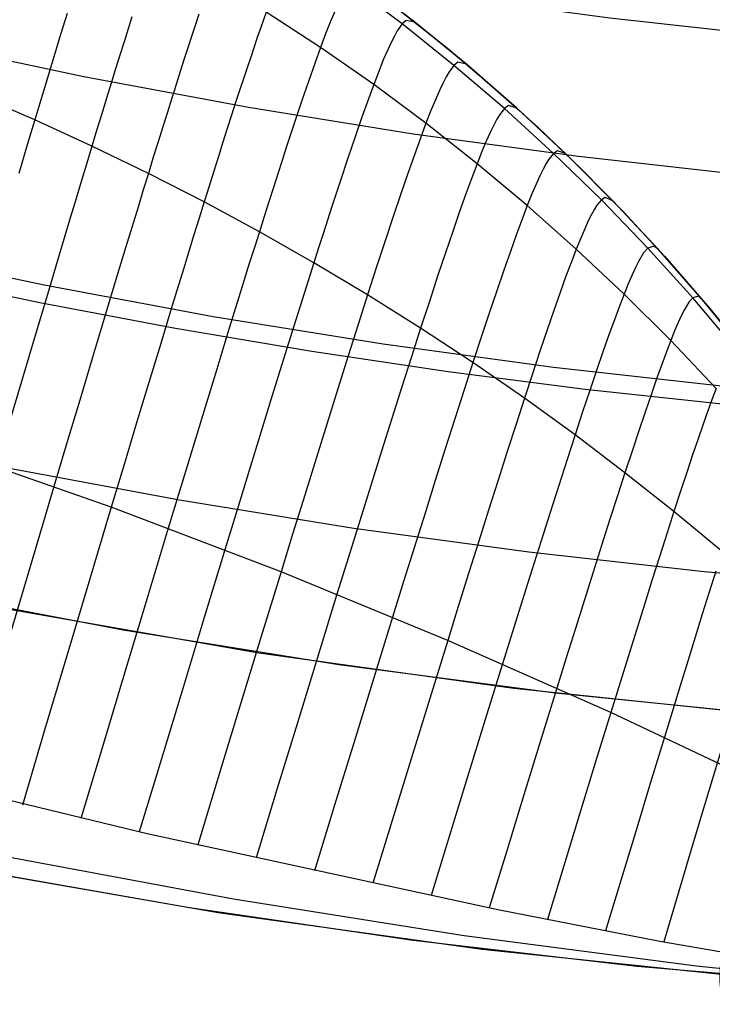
# Model space of a CAD drawing. Header units: millimetres. Extents: x -118 to 118, y -118 to 118.
# Tile 16 of 68: x -21 to -11, y -117 to -102. Entities that reach past the tile are written whole.
import ezdxf

# ---------------------------------------------------------------- set-up
doc = ezdxf.new("R2010")
doc.units = ezdxf.units.MM
doc.header["$MEASUREMENT"] = 0
doc.layers.add('Predefinito', color=5, linetype='Continuous')

msp = doc.modelspace()

# ---------------------------------------------------------------- linework, layer by layer
at = {"layer": 'Predefinito'}
for points in [[(-61.213, -95.578), (-57.877, -97.634), (-54.473, -99.574), (-51.004, -101.395), (-47.473, -103.095), (-43.887, -104.672), (-40.248, -106.124), (-36.561, -107.45), (-32.83, -108.648), (-29.06, -109.717), (-25.256, -110.654), (-21.422, -111.46), (-17.562, -112.133), (-13.681, -112.672), (-9.784, -113.078), (-5.875, -113.348), (-1.959, -113.483), (1.959, -113.483)], [(-21.417, -98.756), (-20.473, -99.202), (-19.545, -99.681), (-18.634, -100.191), (-17.741, -100.733), (-16.868, -101.305), (-16.015, -101.907), (-15.183, -102.538), (-14.374, -103.198), (-13.588, -103.886), (-12.826, -104.6), (-12.089, -105.34), (-11.379, -106.105), (-10.695, -106.894), (-10.039, -107.707), (-9.412, -108.542), (-8.814, -109.398), (-8.246, -110.274), (-7.708, -111.169), (-7.202, -112.083), (-6.728, -113.013), (-6.287, -113.959), (-5.878, -114.92), (-5.503, -115.895)], [(-59.917, -101.075), (-56.393, -103.083), (-52.801, -104.968), (-49.146, -106.728), (-45.433, -108.361), (-41.666, -109.864), (-37.849, -111.237), (-33.987, -112.477), (-30.085, -113.583), (-26.146, -114.554), (-22.177, -115.388), (-18.181, -116.085), (-14.163, -116.643), (-10.129, -117.063), (-6.082, -117.342), (-2.028, -117.482), (2.028, -117.482)], [(-5.639, -115.53), (-5.661, -115.472), (-6.04, -114.529), (-6.45, -113.599), (-6.891, -112.684), (-7.363, -111.784), (-7.866, -110.9), (-8.396, -110.035), (-8.958, -109.186), (-9.547, -108.357), (-10.163, -107.549), (-10.807, -106.762), (-11.476, -105.997), (-12.171, -105.255), (-12.89, -104.537), (-13.634, -103.844), (-14.4, -103.176), (-15.188, -102.534), (-15.998, -101.92)], [(-36.033, -102.324), (-33.541, -103.182), (-31.033, -103.978), (-28.508, -104.711), (-25.966, -105.382), (-23.408, -105.99), (-20.833, -106.536), (-18.257, -107.016), (-15.671, -107.433), (-13.075, -107.786), (-10.472, -108.076), (-7.864, -108.302), (-5.253, -108.464), (-2.639, -108.562), (-0.023, -108.596), (2.596, -108.566)], [(-15.408, -102.363), (-14.691, -102.933), (-13.992, -103.526), (-13.31, -104.14), (-12.648, -104.774), (-12.005, -105.428), (-11.383, -106.1), (-10.783, -106.79), (-10.204, -107.497), (-9.649, -108.219), (-9.117, -108.955), (-8.61, -109.705), (-8.126, -110.467), (-7.668, -111.24), (-7.235, -112.022), (-6.827, -112.813), (-6.444, -113.612), (-6.088, -114.416), (-5.756, -115.226), (-5.451, -116.039)]]:
    msp.add_lwpolyline(points, dxfattribs=at)
at = {"layer": 'Predefinito', "extrusion": (0.905023, -0.414683, 0.094715)}
msp.add_lwpolyline([(-102.395, -145.369), (-102.358, -145.276), (-102.319, -145.185), (-102.277, -145.093), (-102.234, -145.003), (-102.188, -144.913), (-102.139, -144.824), (-102.089, -144.736), (-102.036, -144.649), (-101.981, -144.563), (-101.923, -144.479), (-101.864, -144.396), (-101.802, -144.314), (-101.739, -144.233), (-101.673, -144.154), (-101.606, -144.077), (-101.537, -144.001), (-101.465, -143.928), (-101.392, -143.856), (-101.318, -143.785), (-101.242, -143.717), (-101.164, -143.651), (-101.085, -143.587), (-101.004, -143.525), (-100.923, -143.465), (-100.84, -143.407), (-100.755, -143.351), (-100.67, -143.297), (-100.584, -143.246), (-100.497, -143.197), (-100.409, -143.151), (-100.321, -143.106), (-100.232, -143.064), (-100.142, -143.024), (-100.05, -142.986), (-99.957, -142.95), (-99.864, -142.916), (-99.769, -142.884), (-99.672, -142.855), (-99.575, -142.827), (-99.477, -142.802), (-99.378, -142.78), (-99.279, -142.759), (-99.178, -142.741), (-99.078, -142.726), (-98.976, -142.713), (-98.874, -142.702), (-98.772, -142.694), (-98.67, -142.688), (-98.567, -142.685), (-98.465, -142.684), (-98.362, -142.686), (-98.26, -142.691), (-98.158, -142.698), (-98.056, -142.707), (-97.955, -142.719), (-97.854, -142.733), (-97.753, -142.75), (-97.654, -142.769), (-97.555, -142.791), (-97.457, -142.814), (-97.36, -142.84), (-97.264, -142.869), (-97.169, -142.899), (-97.075, -142.932)], dxfattribs=at)
at = {"layer": 'Predefinito', "extrusion": (0.986798, -0.152284, 0.055125)}
msp.add_lwpolyline([(-117.5, -136.08), (-117.499, -136.006), (-117.496, -135.932), (-117.492, -135.857), (-117.485, -135.782), (-117.477, -135.708), (-117.467, -135.633), (-117.454, -135.558), (-117.44, -135.484), (-117.424, -135.409), (-117.406, -135.335), (-117.386, -135.261), (-117.364, -135.188), (-117.341, -135.115), (-117.315, -135.043), (-117.288, -134.971), (-117.258, -134.9), (-117.227, -134.83), (-117.194, -134.761), (-117.16, -134.692), (-117.124, -134.625), (-117.086, -134.558), (-117.046, -134.493), (-117.005, -134.429), (-116.962, -134.366), (-116.918, -134.304), (-116.872, -134.243), (-116.825, -134.184), (-116.777, -134.127), (-116.728, -134.07), (-116.677, -134.016), (-116.625, -133.962), (-116.573, -133.911)], dxfattribs=at)
at = {"layer": 'Predefinito', "extrusion": (0.989682, -0.122069, 0.075019)}
msp.add_lwpolyline([(-117.5, -135.677), (-117.499, -135.614), (-117.497, -135.551), (-117.494, -135.488), (-117.489, -135.425), (-117.483, -135.361), (-117.476, -135.298), (-117.467, -135.235), (-117.457, -135.171), (-117.446, -135.108), (-117.433, -135.045), (-117.418, -134.982), (-117.403, -134.92), (-117.386, -134.858), (-117.368, -134.796), (-117.348, -134.734), (-117.327, -134.673), (-117.305, -134.612), (-117.281, -134.552), (-117.256, -134.493), (-117.23, -134.434), (-117.203, -134.375), (-117.174, -134.318), (-117.145, -134.261), (-117.114, -134.204), (-117.082, -134.149), (-117.049, -134.094), (-117.014, -134.04), (-116.979, -133.987), (-116.943, -133.935), (-116.905, -133.884), (-116.867, -133.834), (-116.828, -133.785)], dxfattribs=at)
at = {"layer": 'Predefinito', "extrusion": (0.990622, -0.10695, 0.085031)}
msp.add_lwpolyline([(-117.5, -135.429), (-117.499, -135.373), (-117.498, -135.317), (-117.495, -135.262), (-117.492, -135.206), (-117.487, -135.15), (-117.481, -135.094), (-117.474, -135.038), (-117.467, -134.982), (-117.458, -134.927), (-117.448, -134.871), (-117.437, -134.815), (-117.425, -134.76), (-117.411, -134.705), (-117.397, -134.65), (-117.382, -134.595), (-117.366, -134.541), (-117.348, -134.487), (-117.33, -134.433), (-117.311, -134.38), (-117.29, -134.327), (-117.269, -134.275), (-117.247, -134.222), (-117.224, -134.171), (-117.199, -134.12), (-117.174, -134.069), (-117.148, -134.019), (-117.122, -133.97), (-117.094, -133.921), (-117.065, -133.873), (-117.036, -133.826), (-117.006, -133.779), (-116.975, -133.733)], dxfattribs=at)
at = {"layer": 'Predefinito', "extrusion": (0.990938, -0.099388, 0.090354)}
msp.add_lwpolyline([(-117.5, -135.289), (-117.498, -135.186), (-117.493, -135.082), (-117.484, -134.979), (-117.471, -134.876), (-117.455, -134.773), (-117.436, -134.67), (-117.412, -134.568), (-117.385, -134.467), (-117.355, -134.367), (-117.321, -134.268), (-117.284, -134.17), (-117.243, -134.074), (-117.199, -133.979), (-117.152, -133.887), (-117.103, -133.796), (-117.05, -133.708)], dxfattribs=at)
at = {"layer": 'Predefinito', "extrusion": (0.991499, -0.091856, 0.092158)}
msp.add_lwpolyline([(-117.5, -135.187), (-117.499, -135.094), (-117.494, -134.999), (-117.487, -134.905), (-117.476, -134.811), (-117.463, -134.717), (-117.447, -134.624), (-117.427, -134.53), (-117.405, -134.438), (-117.38, -134.346), (-117.352, -134.255), (-117.321, -134.165), (-117.287, -134.077), (-117.25, -133.989), (-117.211, -133.903), (-117.17, -133.819), (-117.126, -133.736)], dxfattribs=at)
at = {"layer": 'Predefinito'}
for points in [[(2.425, -103.209, -141.37), (-0.019, -103.238, -141.37), (-2.462, -103.206, -141.37), (-4.902, -103.113, -141.372), (-7.341, -102.959, -141.373), (-9.779, -102.746, -141.376), (-12.218, -102.474, -141.378), (-14.656, -102.144, -141.38), (-17.092, -101.755, -141.382), (-19.523, -101.307, -141.384), (-21.948, -100.801, -141.386), (-24.366, -100.235, -141.387), (-26.776, -99.611, -141.389), (-29.178, -98.928, -141.39), (-31.568, -98.185, -141.391), (-33.948, -97.384, -141.392)], [(-34.979, -99.275, -143.679), (-32.558, -100.109, -143.679), (-30.119, -100.883, -143.679), (-27.666, -101.595, -143.679), (-25.198, -102.246, -143.678), (-22.718, -102.836, -143.678), (-20.226, -103.364, -143.678), (-17.723, -103.831, -143.678), (-15.212, -104.235, -143.678), (-12.693, -104.578, -143.678), (-10.168, -104.86, -143.678), (-7.637, -105.079, -143.678), (-5.102, -105.237, -143.678), (-2.564, -105.333, -143.678), (-0.025, -105.366, -143.677), (2.515, -105.336, -143.677)], [(-10.294, -107.512, -107.76), (-10.955, -106.732, -107.812), (-11.639, -105.974, -107.862), (-12.346, -105.241, -107.908), (-13.073, -104.533, -107.952), (-13.822, -103.85, -107.993), (-14.591, -103.194, -108.031), (-15.379, -102.563, -108.066), (-16.186, -101.96, -108.099)], [(-19.495, -102.453, -119.626), (-19.554, -102.639, -120.095), (-19.616, -102.834, -120.56), (-19.679, -103.037, -121.021), (-19.745, -103.248, -121.478), (-19.813, -103.467, -121.93), (-19.883, -103.694, -122.377), (-19.955, -103.929, -122.82), (-20.029, -104.172, -123.257), (-20.106, -104.422, -123.689), (-20.184, -104.68, -124.115), (-20.264, -104.946, -124.536), (-20.347, -105.219, -124.952), (-20.431, -105.498, -125.362), (-20.604, -106.077, -126.167), (-20.784, -106.68, -126.951), (-20.971, -107.306, -127.716), (-21.162, -107.952, -128.461), (-21.359, -108.616, -129.188)], [(-18.477, -102.416, -118.148), (-18.529, -102.574, -118.627), (-18.584, -102.74, -119.102), (-18.64, -102.914, -119.574), (-18.699, -103.096, -120.043), (-18.76, -103.286, -120.507), (-18.823, -103.485, -120.967), (-18.888, -103.691, -121.424), (-18.956, -103.905, -121.875), (-19.025, -104.127, -122.323), (-19.097, -104.356, -122.765), (-19.17, -104.593, -123.202), (-19.246, -104.838, -123.634), (-19.324, -105.09, -124.061), (-19.403, -105.35, -124.482), (-19.568, -105.89, -125.309), (-19.739, -106.455, -126.115), (-19.917, -107.045, -126.901), (-20.101, -107.657, -127.668), (-20.291, -108.289, -128.416), (-20.485, -108.938, -129.146), (-20.683, -109.604, -129.858), (-20.848, -110.157, -130.426), (-21.014, -110.718, -130.982), (-21.354, -111.865, -132.064)], [(-20.482, -102.404, -120.607), (-20.546, -102.612, -121.069), (-20.612, -102.827, -121.526), (-20.68, -103.051, -121.978), (-20.751, -103.282, -122.425), (-20.823, -103.522, -122.868), (-20.898, -103.77, -123.305), (-20.975, -104.025, -123.737), (-21.054, -104.289, -124.163), (-21.135, -104.56, -124.584), (-21.217, -104.838, -124.999)], [(-17.45, -102.383, -116.154), (-17.493, -102.503, -116.642), (-17.538, -102.632, -117.128), (-17.586, -102.769, -117.612), (-17.636, -102.914, -118.092), (-17.687, -103.068, -118.57), (-17.741, -103.229, -119.045), (-17.797, -103.399, -119.516), (-17.856, -103.576, -119.984), (-17.916, -103.761, -120.447), (-17.978, -103.954, -120.907), (-18.043, -104.155, -121.363), (-18.109, -104.364, -121.814), (-18.178, -104.58, -122.261), (-18.249, -104.803, -122.704), (-18.321, -105.034, -123.141), (-18.396, -105.273, -123.573), (-18.472, -105.518, -124), (-18.551, -105.771, -124.422), (-18.713, -106.297, -125.25), (-18.882, -106.849, -126.057), (-19.058, -107.424, -126.846), (-19.239, -108.02, -127.615), (-19.425, -108.636, -128.366), (-19.616, -109.269, -129.099), (-19.811, -109.918, -129.815), (-20.138, -111.007, -130.949), (-20.473, -112.128, -132.041), (-20.816, -113.277, -133.095), (-21.165, -114.45, -134.113)], [(-16.412, -102.383, -113.133), (-16.475, -102.534, -114.128), (-16.546, -102.713, -115.116), (-16.625, -102.922, -116.097), (-16.712, -103.164, -117.069), (-16.807, -103.437, -118.031), (-16.912, -103.742, -118.981), (-17.024, -104.079, -119.918), (-17.084, -104.259, -120.381), (-17.145, -104.446, -120.841), (-17.209, -104.641, -121.296), (-17.274, -104.843, -121.747), (-17.341, -105.053, -122.194), (-17.411, -105.27, -122.636), (-17.482, -105.494, -123.073), (-17.555, -105.726, -123.505), (-17.631, -105.965, -123.933), (-17.708, -106.21, -124.355), (-17.867, -106.721, -125.184), (-18.033, -107.257, -125.994), (-18.205, -107.815, -126.784), (-18.383, -108.395, -127.556), (-18.565, -108.993, -128.311), (-18.753, -109.608, -129.047), (-18.944, -110.239, -129.767), (-19.265, -111.3, -130.912), (-19.594, -112.392, -132.015), (-19.931, -113.512, -133.081), (-20.274, -114.655, -134.113)], [(-10.597, -108.11, -115.451), (-11.289, -107.381, -115.551), (-12, -106.674, -115.645), (-12.729, -105.989, -115.734), (-13.475, -105.328, -115.817), (-14.238, -104.69, -115.895), (-15.018, -104.076, -115.968), (-15.814, -103.487, -116.035), (-16.625, -102.922, -116.097), (-17.45, -102.383, -116.154)], [(-15.188, -102.534, -100), (-15.318, -102.51, -106.05), (-15.379, -102.563, -108.066), (-15.454, -102.669, -110.08), (-15.499, -102.748, -111.084), (-15.549, -102.846, -112.085), (-15.604, -102.967, -113.082), (-15.667, -103.112, -114.073), (-15.736, -103.285, -115.058), (-15.814, -103.487, -116.035), (-15.899, -103.72, -117.004), (-15.993, -103.984, -117.964), (-16.096, -104.279, -118.912), (-16.206, -104.604, -119.847), (-16.324, -104.959, -120.768), (-16.45, -105.343, -121.673), (-16.584, -105.756, -122.562), (-16.654, -105.973, -122.999), (-16.726, -106.197, -123.431), (-16.874, -106.666, -124.282), (-17.03, -107.161, -125.112), (-17.192, -107.679, -125.924), (-17.36, -108.22, -126.717), (-17.534, -108.781, -127.492), (-17.712, -109.36, -128.25), (-17.895, -109.956, -128.991), (-18.082, -110.567, -129.715), (-18.396, -111.598, -130.871), (-18.718, -112.659, -131.988), (-19.048, -113.747, -133.068), (-19.384, -114.858, -134.115)], [(-35.143, -102.928, -153.679), (-33.137, -103.602, -153.679), (-31.12, -104.237, -153.679), (-29.093, -104.831, -153.679), (-27.057, -105.384, -153.679), (-25.011, -105.897, -153.678), (-22.958, -106.369, -153.678), (-20.898, -106.801, -153.678), (-18.83, -107.191, -153.678), (-16.757, -107.541, -153.678), (-14.678, -107.851, -153.678), (-12.594, -108.119, -153.678), (-10.506, -108.346, -153.678), (-8.414, -108.533, -153.678), (-6.32, -108.678, -153.678), (-4.223, -108.783, -153.678), (-2.125, -108.846, -153.678), (-0.025, -108.868, -153.678), (2.074, -108.849, -153.677)], [(-14.4, -103.176, -100), (-14.53, -103.145, -106.024), (-14.591, -103.194, -108.031), (-14.665, -103.294, -110.036), (-14.709, -103.368, -111.036), (-14.758, -103.462, -112.033), (-14.813, -103.577, -113.025), (-14.874, -103.717, -114.013), (-14.942, -103.882, -114.994), (-15.018, -104.076, -115.968), (-15.102, -104.3, -116.934), (-15.193, -104.554, -117.89), (-15.293, -104.838, -118.836), (-15.401, -105.151, -119.769), (-15.516, -105.493, -120.689), (-15.639, -105.864, -121.593), (-15.769, -106.262, -122.481), (-15.906, -106.687, -123.351), (-16.051, -107.139, -124.202), (-16.203, -107.616, -125.034), (-16.36, -108.116, -125.848), (-16.523, -108.637, -126.643), (-16.692, -109.179, -127.422), (-16.865, -109.737, -128.184), (-17.043, -110.312, -128.929), (-17.224, -110.901, -129.658), (-17.531, -111.9, -130.828), (-17.845, -112.928, -131.959), (-18.167, -113.982, -133.055), (-18.494, -115.058, -134.118)], [(-10.508, -110.59, -122.608), (-11.241, -109.984, -122.734), (-11.987, -109.393, -122.853), (-12.746, -108.818, -122.965), (-13.518, -108.26, -123.071), (-14.303, -107.718, -123.171), (-15.099, -107.194, -123.264), (-15.906, -106.687, -123.351), (-16.726, -106.197, -123.431), (-17.555, -105.726, -123.505), (-18.396, -105.273, -123.573), (-19.246, -104.838, -123.634), (-20.106, -104.422, -123.689), (-20.975, -104.025, -123.737), (-21.853, -103.648, -123.779)], [(-13.634, -103.844, -100), (-13.762, -103.806, -105.995), (-13.822, -103.85, -107.993), (-13.895, -103.944, -109.989), (-13.938, -104.014, -110.984), (-13.986, -104.104, -111.976), (-14.039, -104.214, -112.964), (-14.099, -104.346, -113.947), (-14.165, -104.504, -114.925), (-14.238, -104.69, -115.895), (-14.319, -104.904, -116.858), (-14.408, -105.148, -117.811), (-14.505, -105.42, -118.754), (-14.609, -105.72, -119.685), (-14.721, -106.048, -120.603), (-14.84, -106.404, -121.507), (-14.966, -106.786, -122.394), (-15.099, -107.194, -123.264), (-15.239, -107.628, -124.116), (-15.385, -108.086, -124.95), (-15.537, -108.566, -125.766), (-15.695, -109.067, -126.564), (-15.858, -109.587, -127.346), (-16.026, -110.124, -128.112), (-16.197, -110.677, -128.862), (-16.373, -111.243, -129.597), (-16.67, -112.206, -130.782), (-16.975, -113.198, -131.929), (-17.287, -114.216, -133.042), (-17.604, -115.255, -134.123)], [(-12.89, -104.537, -100), (-13.015, -104.493, -105.965), (-13.073, -104.533, -107.952), (-13.144, -104.62, -109.938), (-13.186, -104.687, -110.928), (-13.232, -104.771, -111.915), (-13.283, -104.875, -112.899), (-13.341, -105.001, -113.877), (-13.404, -105.151, -114.851), (-13.475, -105.328, -115.817), (-13.553, -105.532, -116.776), (-13.639, -105.764, -117.726), (-13.732, -106.024, -118.667), (-13.832, -106.311, -119.595), (-13.939, -106.624, -120.512), (-14.054, -106.963, -121.414), (-14.175, -107.328, -122.301), (-14.303, -107.718, -123.171), (-14.437, -108.133, -124.024), (-14.578, -108.571, -124.859), (-14.724, -109.03, -125.677), (-14.876, -109.509, -126.479), (-15.032, -110.007, -127.265), (-15.193, -110.52, -128.035), (-15.358, -111.049, -128.791), (-15.527, -111.59, -129.531), (-15.814, -112.516, -130.733), (-16.108, -113.471, -131.899), (-16.409, -114.45, -133.031), (-16.716, -115.449, -134.132)], [(-12.171, -105.255, -100), (-12.29, -105.206, -105.932), (-12.346, -105.241, -107.908), (-12.413, -105.322, -109.883), (-12.452, -105.384, -110.868), (-12.496, -105.463, -111.85), (-12.546, -105.561, -112.829), (-12.6, -105.68, -113.803), (-12.661, -105.822, -114.771), (-12.729, -105.989, -115.734), (-12.803, -106.183, -116.689), (-12.885, -106.403, -117.636), (-12.974, -106.65, -118.573), (-13.069, -106.922, -119.499), (-13.172, -107.22, -120.413), (-13.281, -107.542, -121.314), (-13.396, -107.889, -122.201), (-13.518, -108.26, -123.071), (-13.646, -108.654, -123.925), (-13.781, -109.071, -124.762), (-13.92, -109.508, -125.583), (-14.065, -109.964, -126.388), (-14.214, -110.437, -127.178), (-14.368, -110.926, -127.953), (-14.525, -111.428, -128.714), (-14.686, -111.944, -129.461), (-14.961, -112.831, -130.682), (-15.244, -113.745, -131.867), (-15.533, -114.683, -133.021), (-15.828, -115.641, -134.145)], [(-34.457, -105.866, -161), (-31.878, -106.685, -161), (-29.283, -107.439, -161), (-26.674, -108.128, -161), (-24.051, -108.752, -161), (-21.416, -109.312, -161), (-18.77, -109.806, -161), (-16.114, -110.235, -161), (-13.45, -110.598, -161), (-10.78, -110.897, -161), (-8.103, -111.129, -161), (-5.422, -111.296, -161), (-2.738, -111.398, -161), (-0.053, -111.433, -161), (2.635, -111.403, -161)], [(-11.476, -105.997, -100), (-11.545, -105.944, -103.931), (-11.639, -105.974, -107.862), (-11.703, -106.048, -109.825), (-11.781, -106.18, -111.781), (-11.827, -106.271, -112.754), (-11.879, -106.383, -113.723), (-11.936, -106.517, -114.687), (-12, -106.674, -115.645), (-12.07, -106.856, -116.596), (-12.148, -107.064, -117.539), (-12.231, -107.297, -118.473), (-12.322, -107.554, -119.397), (-12.418, -107.835, -120.309), (-12.521, -108.14, -121.209), (-12.631, -108.467, -122.094), (-12.746, -108.818, -122.965), (-12.868, -109.191, -123.82), (-12.995, -109.585, -124.659), (-13.127, -109.999, -125.483), (-13.264, -110.43, -126.292), (-13.405, -110.877, -127.086), (-13.55, -111.34, -127.866), (-13.699, -111.816, -128.633), (-13.851, -112.303, -129.386), (-14.114, -113.149, -130.628), (-14.384, -114.021, -131.836), (-14.66, -114.915, -133.013), (-14.94, -115.828, -134.162)], [(-10.807, -106.762, -100), (-10.869, -106.707, -103.907), (-10.955, -106.732, -107.812), (-11.013, -106.799, -109.763), (-11.086, -106.92, -111.708), (-11.129, -107.005, -112.675), (-11.177, -107.109, -113.639), (-11.23, -107.234, -114.598), (-11.289, -107.381, -115.551), (-11.355, -107.552, -116.497), (-11.427, -107.746, -117.437), (-11.505, -107.965, -118.367), (-11.59, -108.206, -119.288), (-11.68, -108.469, -120.198), (-11.777, -108.755, -121.096), (-11.879, -109.063, -121.982), (-11.987, -109.393, -122.853), (-12.101, -109.743, -123.709), (-12.22, -110.114, -124.55), (-12.344, -110.502, -125.376), (-12.472, -110.907, -126.189), (-12.605, -111.328, -126.988), (-12.741, -111.763, -127.774), (-12.88, -112.21, -128.546), (-13.023, -112.669, -129.307), (-13.272, -113.471, -130.572), (-13.527, -114.297, -131.805), (-13.788, -115.145, -133.008), (-14.054, -116.012, -134.184)], [(-10.597, -108.11, -115.451), (-10.657, -108.269, -116.393), (-10.723, -108.45, -117.328), (-10.795, -108.653, -118.255), (-10.873, -108.877, -119.173), (-10.957, -109.123, -120.081), (-11.046, -109.389, -120.978), (-11.141, -109.676, -121.862), (-11.241, -109.984, -122.734), (-11.346, -110.31, -123.591), (-11.456, -110.656, -124.434), (-11.571, -111.018, -125.264), (-11.69, -111.396, -126.08), (-11.813, -111.789, -126.884), (-11.939, -112.195, -127.676), (-12.201, -113.04, -129.223), (-12.434, -113.795, -130.514), (-12.673, -114.574, -131.774), (-12.918, -115.374, -133.006), (-13.167, -116.191, -134.213)], [(-9.776, -114.186, -128.945), (-12.201, -113.04, -129.223), (-14.686, -111.944, -129.461), (-17.224, -110.901, -129.658), (-19.811, -109.918, -129.815), (-22.44, -108.997, -129.931)], [(-8.958, -109.186, -100), (-9.044, -109.141, -107.647), (-9.08, -109.188, -109.558), (-9.127, -109.278, -111.462), (-9.19, -109.423, -113.357), (-9.227, -109.519, -114.298), (-9.27, -109.633, -115.236), (-9.317, -109.766, -116.168), (-9.37, -109.918, -117.094), (-9.427, -110.089, -118.013), (-9.49, -110.278, -118.925), (-9.557, -110.485, -119.828), (-9.63, -110.71, -120.721), (-9.707, -110.952, -121.604), (-9.788, -111.212, -122.476), (-9.874, -111.488, -123.336), (-9.965, -111.78, -124.184), (-10.059, -112.087, -125.02), (-10.156, -112.407, -125.846), (-10.361, -113.083, -127.464), (-10.577, -113.799, -129.041), (-10.774, -114.453, -130.393), (-10.976, -115.129, -131.717), (-11.394, -116.531, -134.293)], [(-10.604, -110.892, -123.467), (-10.705, -111.211, -124.312), (-10.81, -111.546, -125.145), (-10.918, -111.896, -125.966), (-11.031, -112.259, -126.775), (-11.146, -112.635, -127.573), (-11.386, -113.417, -129.134), (-11.602, -114.123, -130.454), (-11.823, -114.852, -131.745), (-12.05, -115.6, -133.009), (-12.281, -116.364, -134.249)], [(-9.737, -113.082, -135), (-13.046, -112.748, -135), (-16.343, -112.317, -135), (-19.629, -111.79, -135), (-22.899, -111.166, -135)], [(-28.276, -112.703, -134.128), (-19.265, -114.885, -134.115), (-13.921, -116.039, -134.188), (-11.456, -116.52, -134.289), (-9.954, -116.782, -134.379)], [(-21.439, -115.229, -135.154), (-17.948, -115.877, -135.109), (-14.437, -116.435, -135.059), (-10.899, -116.898, -135.019), (-8.44, -117.15, -135.014)], [(-8.166, -117.216, -135.514), (-11.801, -116.906, -135.851), (-15.214, -116.511, -136.12), (-18.618, -116.016, -136.323), (-22.009, -115.42, -136.468)]]:
    msp.add_polyline3d(points, dxfattribs=at)

doc.saveas('drawing.dxf')
